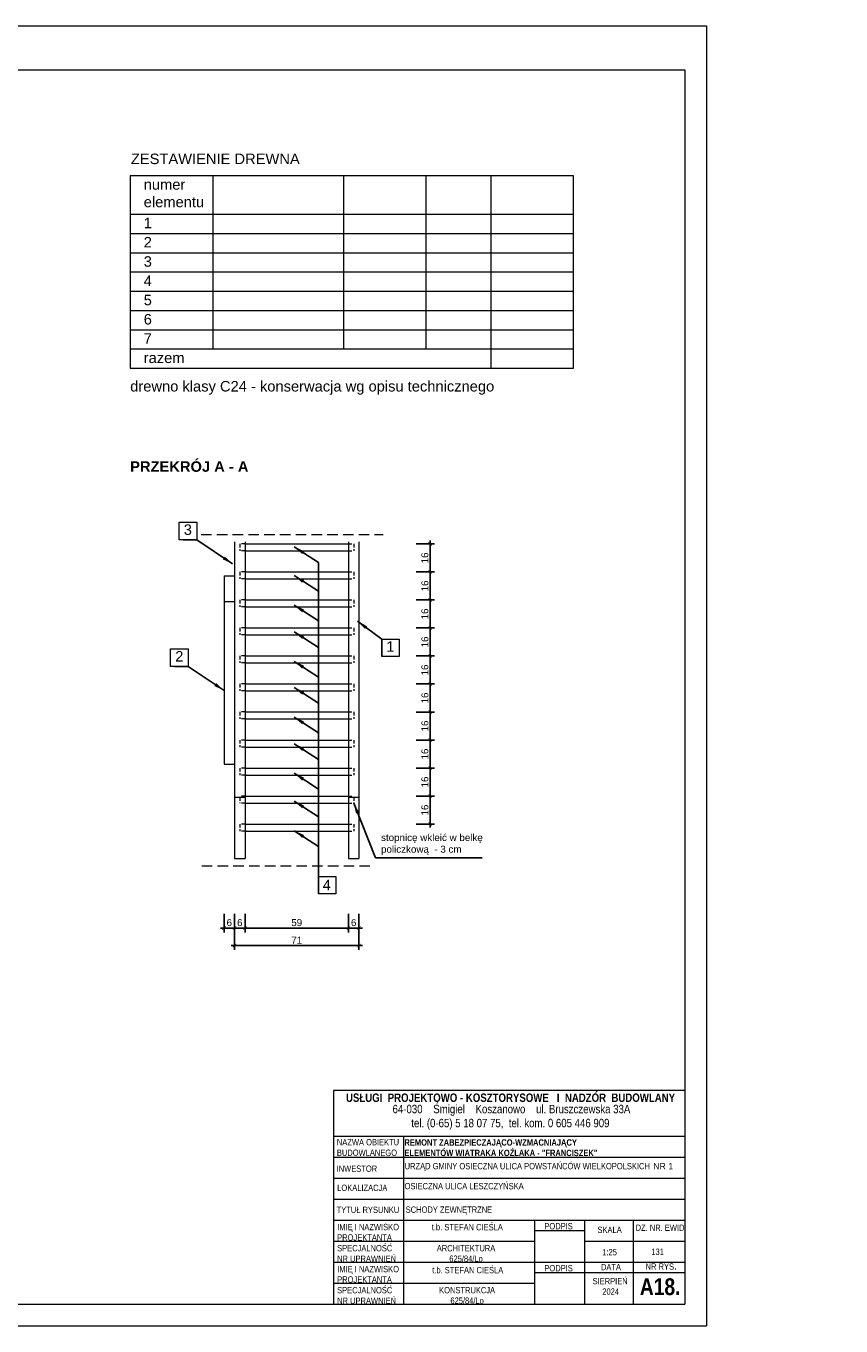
# Model space of a CAD drawing. Header units: millimetres. Extents: x -80660 to 263001, y 590205 to 619905.
# Tile 54 of 64: x 151869 to 156520, y 612480 to 619905. Entities that reach past the tile are written whole.
import ezdxf

# ---------------------------------------------------------------- set-up
doc = ezdxf.new("R2010")
doc.units = ezdxf.units.MM
doc.linetypes.add('DASHEDX2', pattern=[1.5, 1, -0.5])
doc.layers.add('l.c.9', color=3, linetype='Continuous', lineweight=9)
doc.layers.add('l.k.k. 5', color=4, linetype='DASHEDX2', lineweight=5)
doc.styles.add('styl1', font='arial.ttf')
doc.dimstyles.new('stefan', dxfattribs={"dimtxt": 80, "dimasz": 60, "dimexe": 35, "dimexo": 0, "dimgap": 10, "dimtad": 1, "dimdec": 1, "dimlfac": 0.1, "dimtxsty": 'styl1', "dimblk": 'ARCHTICK', "dimcen": 2.5, "dimdle": 25, "dimadec": 0, "dimazin": 0, "dimtfac": 1, "dimtdec": 1, "dimtmove": 0, "dimatfit": 3, "dimfxl": 1, "dimarcsym": 0})
doc.dimstyles.new('stefan - 1', dxfattribs={"dimtxt": 40, "dimasz": 20, "dimexe": 25, "dimexo": 20, "dimgap": 10, "dimtad": 1, "dimdec": 1, "dimlfac": 0.1, "dimtxsty": 'styl1', "dimblk": 'ARCHTICK', "dimcen": 2.5, "dimdle": 20, "dimadec": 0, "dimazin": 0, "dimtfac": 1, "dimtdec": 1, "dimtmove": 0, "dimatfit": 3, "dimfxl": 1, "dimarcsym": 0})

# ---------------------------------------------------------------- blocks, each defined once
blk = doc.blocks.new('_ArchTick')
at = {"color": 0, "const_width": 0.15}
blk.add_lwpolyline([(-0.5, -0.5), (0.5, 0.5)], dxfattribs=at)
blk = doc.blocks.new('*D738')
at = {"layer": 'Defpoints', "color": 0}
for p in [(154075.7, 615506.4), (154075.7, 615346.4), (154175.7, 615346.4)]:
    blk.add_point(p, dxfattribs=at)
at = {"layer": 'l.c.9', "color": 0, "lineweight": -2}
for p, q in [((154095.7, 615506.4), (154200.7, 615506.4)), ((154175.7, 615526.4), (154175.7, 615326.4)), ((154095.7, 615346.4), (154200.7, 615346.4))]:
    blk.add_line(p, q, dxfattribs=at)
at = {"layer": 'l.c.9', "color": 0, "lineweight": -2, "xscale": 20, "yscale": 20, "zscale": 20}
for p, rotation in [((154175.7, 615506.4), 90), ((154175.7, 615346.4), 270)]:
    blk.add_blockref('_ArchTick', p, dxfattribs=dict(at, rotation=rotation))
at = {"layer": 'l.c.9', "color": 0, "insert": (154145.3, 615426.4), "char_height": 40, "attachment_point": 5, "rotation": 90, "style": 'styl1'}
blk.add_mtext('16', dxfattribs=at)
blk = doc.blocks.new('*D751')
at = {"layer": 'Defpoints', "color": 0}
for p in [(153058.8, 614852.7), (153118.8, 614852.7), (153118.8, 614752.7)]:
    blk.add_point(p, dxfattribs=at)
at = {"layer": 'l.c.9', "color": 0, "lineweight": -2}
for p, q in [((153058.8, 614832.7), (153058.8, 614727.7)), ((153118.8, 614832.7), (153118.8, 614727.7)), ((153038.8, 614752.7), (153138.8, 614752.7))]:
    blk.add_line(p, q, dxfattribs=at)
at = {"layer": 'l.c.9', "color": 0, "lineweight": -2, "xscale": 20, "yscale": 20, "zscale": 20, "rotation": 180}
blk.add_blockref('_ArchTick', (153058.8, 614752.7), dxfattribs=at)
at = {"layer": 'l.c.9', "color": 0, "lineweight": -2, "xscale": 20, "yscale": 20, "zscale": 20}
blk.add_blockref('_ArchTick', (153118.8, 614752.7), dxfattribs=at)
at = {"layer": 'l.c.9', "color": 0, "insert": (153088.8, 614783.2), "char_height": 40, "attachment_point": 5, "style": 'styl1'}
blk.add_mtext('6', dxfattribs=at)
blk = doc.blocks.new('*D750')
at = {"layer": 'Defpoints', "color": 0}
for p in [(153118.8, 614852.7), (153708.8, 614852.7), (153708.8, 614752.7)]:
    blk.add_point(p, dxfattribs=at)
at = {"layer": 'l.c.9', "color": 0, "lineweight": -2}
for p, q in [((153118.8, 614832.7), (153118.8, 614727.7)), ((153708.8, 614832.7), (153708.8, 614727.7)), ((153098.8, 614752.7), (153728.8, 614752.7))]:
    blk.add_line(p, q, dxfattribs=at)
at = {"layer": 'l.c.9', "color": 0, "lineweight": -2, "xscale": 20, "yscale": 20, "zscale": 20, "rotation": 180}
blk.add_blockref('_ArchTick', (153118.8, 614752.7), dxfattribs=at)
at = {"layer": 'l.c.9', "color": 0, "lineweight": -2, "xscale": 20, "yscale": 20, "zscale": 20}
blk.add_blockref('_ArchTick', (153708.8, 614752.7), dxfattribs=at)
at = {"layer": 'l.c.9', "color": 0, "insert": (153413.8, 614783.2), "char_height": 40, "attachment_point": 5, "style": 'styl1'}
blk.add_mtext('59', dxfattribs=at)
blk = doc.blocks.new('*D749')
at = {"layer": 'Defpoints', "color": 0}
for p in [(153708.8, 614852.7), (153768.8, 614852.7), (153768.8, 614752.7)]:
    blk.add_point(p, dxfattribs=at)
at = {"layer": 'l.c.9', "color": 0, "lineweight": -2}
for p, q in [((153708.8, 614832.7), (153708.8, 614727.7)), ((153768.8, 614832.7), (153768.8, 614727.7)), ((153688.8, 614752.7), (153788.8, 614752.7))]:
    blk.add_line(p, q, dxfattribs=at)
at = {"layer": 'l.c.9', "color": 0, "lineweight": -2, "xscale": 20, "yscale": 20, "zscale": 20, "rotation": 180}
blk.add_blockref('_ArchTick', (153708.8, 614752.7), dxfattribs=at)
at = {"layer": 'l.c.9', "color": 0, "lineweight": -2, "xscale": 20, "yscale": 20, "zscale": 20}
blk.add_blockref('_ArchTick', (153768.8, 614752.7), dxfattribs=at)
at = {"layer": 'l.c.9', "color": 0, "insert": (153738.8, 614783.2), "char_height": 40, "attachment_point": 5, "style": 'styl1'}
blk.add_mtext('6', dxfattribs=at)
blk = doc.blocks.new('*D748')
at = {"layer": 'Defpoints', "color": 0}
for p in [(153058.8, 614752.7), (153768.8, 614752.7), (153768.8, 614652.7)]:
    blk.add_point(p, dxfattribs=at)
at = {"layer": 'l.c.9', "color": 0, "lineweight": -2}
for p, q in [((153058.8, 614732.7), (153058.8, 614627.7)), ((153768.8, 614732.7), (153768.8, 614627.7)), ((153038.8, 614652.7), (153788.8, 614652.7))]:
    blk.add_line(p, q, dxfattribs=at)
at = {"layer": 'l.c.9', "color": 0, "lineweight": -2, "xscale": 20, "yscale": 20, "zscale": 20, "rotation": 180}
blk.add_blockref('_ArchTick', (153058.8, 614652.7), dxfattribs=at)
at = {"layer": 'l.c.9', "color": 0, "lineweight": -2, "xscale": 20, "yscale": 20, "zscale": 20}
blk.add_blockref('_ArchTick', (153768.8, 614652.7), dxfattribs=at)
at = {"layer": 'l.c.9', "color": 0, "insert": (153413.8, 614682.8), "char_height": 40, "attachment_point": 5, "style": 'styl1'}
blk.add_mtext('71', dxfattribs=at)
blk = doc.blocks.new('*D737')
at = {"layer": 'Defpoints', "color": 0}
for p in [(152998.8, 614852.7), (153058.8, 614852.7), (153058.8, 614752.7)]:
    blk.add_point(p, dxfattribs=at)
at = {"layer": 'l.c.9', "color": 0, "lineweight": -2}
for p, q in [((152998.8, 614832.7), (152998.8, 614727.7)), ((153058.8, 614832.7), (153058.8, 614727.7)), ((152978.8, 614752.7), (153078.8, 614752.7))]:
    blk.add_line(p, q, dxfattribs=at)
at = {"layer": 'l.c.9', "color": 0, "lineweight": -2, "xscale": 20, "yscale": 20, "zscale": 20, "rotation": 180}
blk.add_blockref('_ArchTick', (152998.8, 614752.7), dxfattribs=at)
at = {"layer": 'l.c.9', "color": 0, "lineweight": -2, "xscale": 20, "yscale": 20, "zscale": 20}
blk.add_blockref('_ArchTick', (153058.8, 614752.7), dxfattribs=at)
at = {"layer": 'l.c.9', "color": 0, "insert": (153028.8, 614783.2), "char_height": 40, "attachment_point": 5, "style": 'styl1'}
blk.add_mtext('6', dxfattribs=at)
blk = doc.blocks.new('*D747')
at = {"layer": 'Defpoints', "color": 0}
for p in [(154075.7, 616946.4), (154075.7, 616786.4), (154175.7, 616786.4)]:
    blk.add_point(p, dxfattribs=at)
at = {"layer": 'l.c.9', "color": 0, "lineweight": -2}
for p, q in [((154095.7, 616946.4), (154200.7, 616946.4)), ((154175.7, 616966.4), (154175.7, 616766.4)), ((154095.7, 616786.4), (154200.7, 616786.4))]:
    blk.add_line(p, q, dxfattribs=at)
at = {"layer": 'l.c.9', "color": 0, "lineweight": -2, "xscale": 20, "yscale": 20, "zscale": 20}
for p, rotation in [((154175.7, 616946.4), 90), ((154175.7, 616786.4), 270)]:
    blk.add_blockref('_ArchTick', p, dxfattribs=dict(at, rotation=rotation))
at = {"layer": 'l.c.9', "color": 0, "insert": (154145.3, 616866.4), "char_height": 40, "attachment_point": 5, "rotation": 90, "style": 'styl1'}
blk.add_mtext('16', dxfattribs=at)
blk = doc.blocks.new('*D746')
at = {"layer": 'Defpoints', "color": 0}
for p in [(154075.7, 616786.4), (154075.7, 616626.4), (154175.7, 616626.4)]:
    blk.add_point(p, dxfattribs=at)
at = {"layer": 'l.c.9', "color": 0, "lineweight": -2}
for p, q in [((154175.7, 616806.4), (154175.7, 616606.4)), ((154095.7, 616786.4), (154200.7, 616786.4)), ((154095.7, 616626.4), (154200.7, 616626.4))]:
    blk.add_line(p, q, dxfattribs=at)
at = {"layer": 'l.c.9', "color": 0, "lineweight": -2, "xscale": 20, "yscale": 20, "zscale": 20}
for p, rotation in [((154175.7, 616786.4), 90), ((154175.7, 616626.4), 270)]:
    blk.add_blockref('_ArchTick', p, dxfattribs=dict(at, rotation=rotation))
at = {"layer": 'l.c.9', "color": 0, "insert": (154145.3, 616706.4), "char_height": 40, "attachment_point": 5, "rotation": 90, "style": 'styl1'}
blk.add_mtext('16', dxfattribs=at)
blk = doc.blocks.new('*D745')
at = {"layer": 'Defpoints', "color": 0}
for p in [(154075.7, 616626.4), (154075.7, 616466.4), (154175.7, 616466.4)]:
    blk.add_point(p, dxfattribs=at)
at = {"layer": 'l.c.9', "color": 0, "lineweight": -2}
for p, q in [((154175.7, 616646.4), (154175.7, 616446.4)), ((154095.7, 616626.4), (154200.7, 616626.4)), ((154095.7, 616466.4), (154200.7, 616466.4))]:
    blk.add_line(p, q, dxfattribs=at)
at = {"layer": 'l.c.9', "color": 0, "lineweight": -2, "xscale": 20, "yscale": 20, "zscale": 20}
for p, rotation in [((154175.7, 616626.4), 90), ((154175.7, 616466.4), 270)]:
    blk.add_blockref('_ArchTick', p, dxfattribs=dict(at, rotation=rotation))
at = {"layer": 'l.c.9', "color": 0, "insert": (154145.3, 616546.4), "char_height": 40, "attachment_point": 5, "rotation": 90, "style": 'styl1'}
blk.add_mtext('16', dxfattribs=at)
blk = doc.blocks.new('*D744')
at = {"layer": 'Defpoints', "color": 0}
for p in [(154075.7, 616466.4), (154075.7, 616306.4), (154175.7, 616306.4)]:
    blk.add_point(p, dxfattribs=at)
at = {"layer": 'l.c.9', "color": 0, "lineweight": -2}
for p, q in [((154095.7, 616466.4), (154200.7, 616466.4)), ((154175.7, 616486.4), (154175.7, 616286.4)), ((154095.7, 616306.4), (154200.7, 616306.4))]:
    blk.add_line(p, q, dxfattribs=at)
at = {"layer": 'l.c.9', "color": 0, "lineweight": -2, "xscale": 20, "yscale": 20, "zscale": 20}
for p, rotation in [((154175.7, 616466.4), 90), ((154175.7, 616306.4), 270)]:
    blk.add_blockref('_ArchTick', p, dxfattribs=dict(at, rotation=rotation))
at = {"layer": 'l.c.9', "color": 0, "insert": (154145.3, 616386.4), "char_height": 40, "attachment_point": 5, "rotation": 90, "style": 'styl1'}
blk.add_mtext('16', dxfattribs=at)
blk = doc.blocks.new('*D743')
at = {"layer": 'Defpoints', "color": 0}
for p in [(154075.7, 616306.4), (154075.7, 616146.4), (154175.7, 616146.4)]:
    blk.add_point(p, dxfattribs=at)
at = {"layer": 'l.c.9', "color": 0, "lineweight": -2}
for p, q in [((154095.7, 616306.4), (154200.7, 616306.4)), ((154175.7, 616326.4), (154175.7, 616126.4)), ((154095.7, 616146.4), (154200.7, 616146.4))]:
    blk.add_line(p, q, dxfattribs=at)
at = {"layer": 'l.c.9', "color": 0, "lineweight": -2, "xscale": 20, "yscale": 20, "zscale": 20}
for p, rotation in [((154175.7, 616306.4), 90), ((154175.7, 616146.4), 270)]:
    blk.add_blockref('_ArchTick', p, dxfattribs=dict(at, rotation=rotation))
at = {"layer": 'l.c.9', "color": 0, "insert": (154145.3, 616226.4), "char_height": 40, "attachment_point": 5, "rotation": 90, "style": 'styl1'}
blk.add_mtext('16', dxfattribs=at)
blk = doc.blocks.new('*D742')
at = {"layer": 'Defpoints', "color": 0}
for p in [(154075.7, 616146.4), (154075.7, 615986.4), (154175.7, 615986.4)]:
    blk.add_point(p, dxfattribs=at)
at = {"layer": 'l.c.9', "color": 0, "lineweight": -2}
for p, q in [((154095.7, 616146.4), (154200.7, 616146.4)), ((154175.7, 616166.4), (154175.7, 615966.4)), ((154095.7, 615986.4), (154200.7, 615986.4))]:
    blk.add_line(p, q, dxfattribs=at)
at = {"layer": 'l.c.9', "color": 0, "lineweight": -2, "xscale": 20, "yscale": 20, "zscale": 20}
for p, rotation in [((154175.7, 616146.4), 90), ((154175.7, 615986.4), 270)]:
    blk.add_blockref('_ArchTick', p, dxfattribs=dict(at, rotation=rotation))
at = {"layer": 'l.c.9', "color": 0, "insert": (154145.3, 616066.4), "char_height": 40, "attachment_point": 5, "rotation": 90, "style": 'styl1'}
blk.add_mtext('16', dxfattribs=at)
blk = doc.blocks.new('*D741')
at = {"layer": 'Defpoints', "color": 0}
for p in [(154075.7, 615986.4), (154075.7, 615826.4), (154175.7, 615826.4)]:
    blk.add_point(p, dxfattribs=at)
at = {"layer": 'l.c.9', "color": 0, "lineweight": -2}
for p, q in [((154095.7, 615986.4), (154200.7, 615986.4)), ((154175.7, 616006.4), (154175.7, 615806.4)), ((154095.7, 615826.4), (154200.7, 615826.4))]:
    blk.add_line(p, q, dxfattribs=at)
at = {"layer": 'l.c.9', "color": 0, "lineweight": -2, "xscale": 20, "yscale": 20, "zscale": 20}
for p, rotation in [((154175.7, 615986.4), 90), ((154175.7, 615826.4), 270)]:
    blk.add_blockref('_ArchTick', p, dxfattribs=dict(at, rotation=rotation))
at = {"layer": 'l.c.9', "color": 0, "insert": (154145.3, 615906.4), "char_height": 40, "attachment_point": 5, "rotation": 90, "style": 'styl1'}
blk.add_mtext('16', dxfattribs=at)
blk = doc.blocks.new('*D740')
at = {"layer": 'Defpoints', "color": 0}
for p in [(154075.7, 615826.4), (154075.7, 615666.4), (154175.7, 615666.4)]:
    blk.add_point(p, dxfattribs=at)
at = {"layer": 'l.c.9', "color": 0, "lineweight": -2}
for p, q in [((154175.7, 615846.4), (154175.7, 615646.4)), ((154095.7, 615826.4), (154200.7, 615826.4)), ((154095.7, 615666.4), (154200.7, 615666.4))]:
    blk.add_line(p, q, dxfattribs=at)
at = {"layer": 'l.c.9', "color": 0, "lineweight": -2, "xscale": 20, "yscale": 20, "zscale": 20}
for p, rotation in [((154175.7, 615826.4), 90), ((154175.7, 615666.4), 270)]:
    blk.add_blockref('_ArchTick', p, dxfattribs=dict(at, rotation=rotation))
at = {"layer": 'l.c.9', "color": 0, "insert": (154145.3, 615746.4), "char_height": 40, "attachment_point": 5, "rotation": 90, "style": 'styl1'}
blk.add_mtext('16', dxfattribs=at)
blk = doc.blocks.new('*D739')
at = {"layer": 'Defpoints', "color": 0}
for p in [(154075.7, 615666.4), (154075.7, 615506.4), (154175.7, 615506.4)]:
    blk.add_point(p, dxfattribs=at)
at = {"layer": 'l.c.9', "color": 0, "lineweight": -2}
for p, q in [((154175.7, 615686.4), (154175.7, 615486.4)), ((154095.7, 615666.4), (154200.7, 615666.4)), ((154095.7, 615506.4), (154200.7, 615506.4))]:
    blk.add_line(p, q, dxfattribs=at)
at = {"layer": 'l.c.9', "color": 0, "lineweight": -2, "xscale": 20, "yscale": 20, "zscale": 20}
for p, rotation in [((154175.7, 615666.4), 90), ((154175.7, 615506.4), 270)]:
    blk.add_blockref('_ArchTick', p, dxfattribs=dict(at, rotation=rotation))
at = {"layer": 'l.c.9', "color": 0, "insert": (154145.3, 615586.4), "char_height": 40, "attachment_point": 5, "rotation": 90, "style": 'styl1'}
blk.add_mtext('16', dxfattribs=at)

msp = doc.modelspace()

# ---------------------------------------------------------------- linework, layer by layer
at = {"layer": 'l.c.9', "color": 0}
for p, q in [((145253.39, 619904.52), (155753.39, 619904.52)), ((155753.39, 619904.52), (155753.39, 612479.52)), ((146003.39, 619654.52), (155628.39, 619654.52)), ((155628.39, 619654.52), (155628.39, 612604.52)), ((152464.12, 619050.24), (152464.12, 617949.85)), ((152464.12, 619050.24), (154990.9, 619050.24)), ((152934.26, 619050.24), (152934.26, 618059.5)), ((153680.9, 619050.24), (153680.9, 618057.39)), ((154150.9, 619050.24), (154150.9, 618057.39)), ((154520.9, 619050.24), (154520.9, 617947.39)), ((154990.9, 619050.24), (154990.9, 617947.39)), ((152464.12, 618829.85), (154990.9, 618829.85)), ((152464.12, 618719.85), (154990.9, 618719.85)), ((152464.12, 618609.85), (154990.9, 618609.85)), ((152464.12, 618499.85), (154990.9, 618499.85)), ((152464.12, 618389.85), (154990.9, 618389.85)), ((152464.12, 618279.85), (154990.9, 618279.85)), ((152464.12, 618169.85), (154990.9, 618169.85)), ((152464.12, 618059.85), (154990.9, 618059.85)), ((152464.12, 617949.85), (154990.9, 617949.85)), ((153058.79, 616958.74), (153058.79, 615148.84)), ((153118.79, 616958.74), (153118.79, 615148.84)), ((153118.79, 616946.44), (153708.79, 616946.44)), ((153708.79, 616958.74), (153708.79, 615148.84)), ((153768.79, 616958.74), (153768.79, 615148.84)), ((153118.79, 616906.44), (153708.79, 616906.44)), ((152998.79, 616763.37), (152998.79, 615687.77)), ((152998.79, 616763.37), (153058.79, 616763.37)), ((153118.79, 616786.44), (153708.79, 616786.44)), ((153118.79, 616746.44), (153708.79, 616746.44)), ((152998.79, 616617.15), (153058.79, 616617.15)), ((153118.79, 616626.44), (153708.79, 616626.44)), ((153118.79, 616586.44), (153708.79, 616586.44)), ((153118.79, 616466.44), (153708.79, 616466.44)), ((153118.79, 616426.44), (153708.79, 616426.44)), ((153118.79, 616306.44), (153708.79, 616306.44)), ((153118.79, 616266.44), (153708.79, 616266.44)), ((153118.79, 616146.44), (153708.79, 616146.44)), ((153118.79, 616106.44), (153708.79, 616106.44)), ((153118.79, 615986.44), (153708.79, 615986.44)), ((153118.79, 615946.44), (153708.79, 615946.44)), ((153118.79, 615826.44), (153708.79, 615826.44)), ((153118.79, 615786.44), (153708.79, 615786.44)), ((152998.79, 615687.77), (153058.79, 615687.77)), ((153118.79, 615666.44), (153708.79, 615666.44)), ((153118.79, 615626.44), (153708.79, 615626.44)), ((153058.79, 615499.76), (153118.79, 615499.76)), ((153118.79, 615506.44), (153708.79, 615506.44)), ((153118.79, 615466.44), (153708.79, 615466.44)), ((153708.79, 615499.76), (153768.79, 615499.76)), ((153118.79, 615346.44), (153708.79, 615346.44)), ((153118.79, 615306.44), (153708.79, 615306.44)), ((153058.79, 615148.84), (153118.79, 615148.84)), ((153708.79, 615148.84), (153768.79, 615148.84)), ((155628.39, 613824.58), (153622.87, 613824.58)), ((153622.87, 613824.58), (153622.87, 612604.52)), ((155628.39, 613824.58), (155628.39, 612604.52)), ((155628.39, 613824.58), (155628.39, 612604.52)), ((155628.39, 613824.58), (155628.39, 612604.52)), ((153622.87, 613564.52), (155628.39, 613564.52)), ((154024.08, 613564.52), (154024.08, 612604.52)), ((153622.87, 613444.52), (155628.39, 613444.52)), ((153622.87, 613324.52), (155628.39, 613324.52)), ((153622.87, 613204.52), (155628.39, 613204.52)), ((153622.87, 613084.52), (155628.39, 613084.52)), ((154770.22, 613084.52), (154770.22, 612604.52)), ((155056.05, 613084.52), (155056.05, 612604.52)), ((155334.7, 613084.52), (155334.7, 612604.52)), ((154770.22, 613024.52), (155056.05, 613024.52)), ((153622.87, 612964.52), (154770.22, 612964.52)), ((155056.05, 612964.52), (155628.39, 612964.52)), ((153622.87, 612844.52), (155628.39, 612844.52)), ((153622.87, 612724.52), (154770.22, 612724.52)), ((154770.22, 612784.52), (155628.39, 612784.52)), ((146003.39, 612604.52), (155628.39, 612604.52)), ((153622.87, 612604.52), (155628.39, 612604.52)), ((145253.39, 612479.52), (155753.39, 612479.52))]:
    msp.add_line(p, q, dxfattribs=at)
for points in [[(152742.73, 616970.26), (152742.73, 617070.26), (152842.97, 617070.26), (152842.97, 616970.26)], [(153898.68, 616303.11), (153898.68, 616403.11), (153998.91, 616403.11), (153998.91, 616303.11)], [(152694.22, 616246.9), (152694.22, 616346.9), (152794.46, 616346.9), (152794.46, 616246.9)], [(153537.36, 614946.92), (153537.36, 615046.92), (153637.6, 615046.92), (153637.6, 614946.92)]]:
    msp.add_lwpolyline(points, close=True, dxfattribs=at)
at = {"layer": 'l.k.k. 5', "color": 0, "ltscale": 60}
for p, q in [((152868.04, 617000.88), (153907.71, 617000.88)), ((152871.76, 615107.65), (153852.44, 615107.65))]:
    msp.add_line(p, q, dxfattribs=at)
at = {"layer": 'l.k.k. 5', "color": 0, "ltscale": 20}
for p, q in [((153088.79, 616946.44), (153088.79, 616906.44)), ((153118.79, 616946.44), (153088.79, 616946.44)), ((153708.79, 616946.44), (153738.79, 616946.44)), ((153738.79, 616946.44), (153738.79, 616906.44)), ((153118.79, 616906.44), (153088.79, 616906.44)), ((153708.79, 616906.44), (153738.79, 616906.44)), ((153088.79, 616786.44), (153088.79, 616746.44)), ((153118.79, 616786.44), (153088.79, 616786.44)), ((153118.79, 616746.44), (153088.79, 616746.44)), ((153708.79, 616786.44), (153738.79, 616786.44)), ((153708.79, 616746.44), (153738.79, 616746.44)), ((153738.79, 616786.44), (153738.79, 616746.44)), ((153088.79, 616626.44), (153088.79, 616586.44)), ((153118.79, 616626.44), (153088.79, 616626.44)), ((153118.79, 616586.44), (153088.79, 616586.44)), ((153708.79, 616626.44), (153738.79, 616626.44)), ((153708.79, 616586.44), (153738.79, 616586.44)), ((153738.79, 616626.44), (153738.79, 616586.44)), ((153088.79, 616466.44), (153088.79, 616426.44)), ((153118.79, 616466.44), (153088.79, 616466.44)), ((153118.79, 616426.44), (153088.79, 616426.44)), ((153708.79, 616466.44), (153738.79, 616466.44)), ((153708.79, 616426.44), (153738.79, 616426.44)), ((153738.79, 616466.44), (153738.79, 616426.44)), ((153088.79, 616306.44), (153088.79, 616266.44)), ((153118.79, 616306.44), (153088.79, 616306.44)), ((153708.79, 616306.44), (153738.79, 616306.44)), ((153738.79, 616306.44), (153738.79, 616266.44)), ((153118.79, 616266.44), (153088.79, 616266.44)), ((153708.79, 616266.44), (153738.79, 616266.44)), ((153088.79, 616146.44), (153088.79, 616106.44)), ((153118.79, 616146.44), (153088.79, 616146.44)), ((153708.79, 616146.44), (153738.79, 616146.44)), ((153738.79, 616146.44), (153738.79, 616106.44)), ((153118.79, 616106.44), (153088.79, 616106.44)), ((153708.79, 616106.44), (153738.79, 616106.44)), ((153088.79, 615986.44), (153088.79, 615946.44)), ((153118.79, 615986.44), (153088.79, 615986.44)), ((153708.79, 615986.44), (153738.79, 615986.44)), ((153738.79, 615986.44), (153738.79, 615946.44)), ((153118.79, 615946.44), (153088.79, 615946.44)), ((153708.79, 615946.44), (153738.79, 615946.44)), ((153088.79, 615826.44), (153088.79, 615786.44)), ((153118.79, 615826.44), (153088.79, 615826.44)), ((153118.79, 615786.44), (153088.79, 615786.44)), ((153708.79, 615826.44), (153738.79, 615826.44)), ((153708.79, 615786.44), (153738.79, 615786.44)), ((153738.79, 615826.44), (153738.79, 615786.44)), ((153088.79, 615666.44), (153088.79, 615626.44)), ((153118.79, 615666.44), (153088.79, 615666.44)), ((153118.79, 615626.44), (153088.79, 615626.44)), ((153708.79, 615666.44), (153738.79, 615666.44)), ((153708.79, 615626.44), (153738.79, 615626.44)), ((153738.79, 615666.44), (153738.79, 615626.44)), ((153118.79, 615506.44), (153088.79, 615506.44)), ((153088.79, 615499.76), (153088.79, 615466.44)), ((153118.79, 615466.44), (153088.79, 615466.44)), ((153708.79, 615506.44), (153738.79, 615506.44)), ((153708.79, 615466.44), (153738.79, 615466.44)), ((153738.79, 615499.76), (153738.79, 615466.44)), ((153088.79, 615346.44), (153088.79, 615306.44)), ((153118.79, 615346.44), (153088.79, 615346.44)), ((153708.79, 615346.44), (153738.79, 615346.44)), ((153738.79, 615346.44), (153738.79, 615306.44)), ((153118.79, 615306.44), (153088.79, 615306.44)), ((153708.79, 615306.44), (153738.79, 615306.44))]:
    msp.add_line(p, q, dxfattribs=at)

# ---------------------------------------------------------------- texts
at = {"layer": 'l.c.9', "color": 0, "attachment_point": 1}
for s, insert, char_height, width in [('\\pl59.9444;{\\fArial|b0|i0|c238|p34;ZESTAWIENIE DREWNA\\P  }', (152407.29, 619175.77), 60, 2924.252), ('\\pl59.9444;{\\fArial|b0|i0|c238|p34;numer\\Pelementu }', (152480.61, 619029.5), 60, 2924.252), ('\\pl59.9444;{\\fArial|b0|i0|c238|p34;1}', (152480.61, 618809.5), 60, 2924.252), ('\\pl59.9444;{\\fArial|b0|i0|c238|p34;2}', (152480.61, 618699.5), 60, 2924.252), ('\\pl59.9444;{\\fArial|b0|i0|c238|p34;3}', (152480.61, 618589.5), 60, 2924.252), ('\\pl59.9444;{\\fArial|b0|i0|c238|p34;4}', (152480.61, 618479.5), 60, 2924.252), ('\\pl59.9444;{\\fArial|b0|i0|c238|p34;5}', (152480.61, 618369.5), 60, 2924.252), ('\\pl59.9444;{\\fArial|b0|i0|c238|p34;6}', (152480.61, 618259.5), 60, 2924.252), ('\\pl59.9444;{\\fArial|b0|i0|c238|p34;7}', (152480.61, 618149.5), 60, 2924.252), ('\\pl59.9444;{\\fArial|b0|i0|c238|p34;razem}', (152480.61, 618039.5), 60, 2924.252), ('\\pl59.9444;{\\fArial|b0|i0|c238|p34;\\P\\Pdrewno klasy C24 - konserwacja wg opisu technicznego}', (152403.4, 618076.99), 60, 2924.252), ('\\pl59.9444;{\\fArial|b1|i0|c238|p34;PRZEKRÓJ A - A}', (152403.12, 617418.29), 60, 2924.252), ('{\\fArial|b0|i0|c238|p34; 3}', (152745.64, 617057.8), 60, 2924.252), ('{\\fArial|b0|i0|c238|p34; 1}', (153901.58, 616390.65), 60, 2924.252), ('{\\fArial|b0|i0|c238|p34; 2}', (152697.12, 616334.44), 60, 2924.252), ('{\\fArial|b0|i0|c238|p34;stopnicę wkleić w belkę\\Ppoliczkową  - 3 cm}', (153895.03, 615289.3), 40, 2924.252), ('{\\fArial|b0|i0|c238|p34; 4}', (153538.93, 615028.42), 60, 2924.252), ('\\pl59.9444;{\\fArial|b1|i0|c238|p34;KOZIOŁ WSPORCZY BIEGU}', (149415.9, 614771.97), 60, 2924.252), ('{\\fArial Narrow|b0|i0|c238|p34;64-030    Śmigiel    Koszanowo    ul. Bruszczewska 33A\\P       tel. (0-65) 5 18 07 75,  tel. kom. 0 605 446 909}', (153960.72, 613742.7), 48, 2290.2321), ('\\pxse0.83333;{\\fArial Narrow|b0|i0|c238|p34;NAZWA OBIEKTU\\PBUDOWLANEGO}', (153642.93, 613547.25), 36, 504.1119), ('\\pxse0.83333;{\\fArial Narrow|b0|i0|c238|p34;INWESTOR}', (153641.39, 613396.06), 36, 504.1119), ('{\\fArial Narrow|b0|i0|c238|p34;\\H0.75x;URZĄD GMINY OSIECZNA ULICA POWSTAŃCÓW WIELKOPOLSKICH\\fArial|b1|i0|c238|p34;\\H1.3334x; \\fArial|b0|i0|c238|p34;\\H0.749963x;NR 1\\fArial|b1|i0|c238|p34;\\H1.3334x;  }', (154029.91, 613410.73), 48, 2593.0667), ('{\\fArial Narrow|b0|i0|c238|p34;\\H0.75x;OSIECZNA ULICA LESZCZYŃSKA\\fArial|b1|i0|c238|p34;\\H1.3333x;       }', (154029.57, 613296.59), 48, 2593.0667), ('{\\fArial Narrow|b0|i0|c238|p34;LOKALIZACJA}', (153644.79, 613286.53), 36, 504.1119), ('{\\fArial Narrow|b0|i0|c238|p34;TYTUŁ RYSUNKU}', (153641.5, 613161.25), 36, 504.1119), ('\\pxse0.83333;{\\fArial Narrow|b0|i0|c238|p34;IMIĘ I NAZWISKO\\P\\pse0.83333;PROJEKTANTA}', (153644.65, 613062.8), 36, 504.1119), ('{\\fArial Narrow|b0|i0|c238|p34;PODPIS}', (154827.13, 613067.74), 36, 293.4624), ('{\\fArial Narrow|b0|i0|c238|p34;SKALA}', (155130.38, 613046.67), 36, 504.1119), ('{\\fArial|b1|i0|c238|p34;              \\fArial Narrow|b1|i0|c238|p34;   \\fArial Narrow|b0|i0|c238|p34; \\H0.75x; DZ. NR. EWID }', (155013.94, 613058.96), 48, 2593.0667), ('\\pxse0.83333;{\\fArial Narrow|b0|i0|c238|p34;SPECJALNOŚĆ\\PNR UPRAWNIEŃ}', (153644.53, 612942.16), 36, 504.1119), ('{\\fArial Narrow|b0|i0|c238|p34;1:25}', (155157.54, 612919.32), 36, 194.8968), ('{\\fArial Narrow|b0|i0|c238|p34;131}', (155437.59, 612921.69), 36, 2593.0667), ('\\pxse0.83333;{\\fArial Narrow|b0|i0|c238|p34;IMIĘ I NAZWISKO\\P\\pse0.83333;PROJEKTANTA}', (153644.65, 612822.8), 36, 504.1119), ('{\\fArial Narrow|b0|i0|c238|p34;PODPIS}', (154827.13, 612827.74), 36, 293.4624), ('{\\fArial Narrow|b0|i0|c238|p34;DATA}', (155149.98, 612833.89), 36, 504.1119), ('{\\fArial Narrow|b0|i0|c238|p34;\\H0.75x;NR RYS}.', (155405.16, 612848.91), 48, 319.4794), ('{\\fArial|b1|i0|c238|p34;  \\fArial Narrow|b0|i0|c238|p34;SIERPIEŃ\\P       2024}', (155074.39, 612754.05), 36, 567.3412), ('\\pxt3;{\\fArial Narrow|b1|i0|c238|p34;A18.}', (155371.85, 612752.04), 96, 1666.1333), ('\\pxse0.83333;{\\fArial Narrow|b0|i0|c238|p34;SPECJALNOŚĆ\\PNR UPRAWNIEŃ}', (153644.53, 612702.16), 36, 504.1119)]:
    msp.add_mtext(s, dxfattribs=dict(at, insert=insert, char_height=char_height, width=width))
at = {"layer": 'l.c.9', "color": 0}
for s, insert, char_height, attachment_point in [('{\\fArial Narrow|b1|i0|c238|p34;USŁUGI  PROJEKTOWO - KOSZTORYSOWE   I  NADZÓR  BUDOWLANY\\fArial Narrow|b0|i0|c238|p34;  \\P                              }', (153694.78, 613807.4), 48, 1), ('{\\fArial|b1|i0|c238|p34;\\P\\pxse0.8125;\\fArial Narrow|b1|i0|c238|p34;\\H0.9x;REMONT ZABEZPIECZAJĄCO-WZMACNIAJĄCY\\PELEMENTÓW WIATRAKA KOŹLAKA - "FRANCISZEK"}', (154028.57, 613612.63), 40, 1), ('{\\fArial Narrow|b0|i0|c238|p34;SCHODY ZEWNĘTRZNE}', (154035.83, 613162.2), 36, 1), ('{\\fArial Narrow|b0|i0|c238|p34;t.b. STEFAN CIEŚLA}', (154184.7, 613062.12), 36, 1), ('\\P\\pxse0.83333;{\\fArial Narrow|b0|i0|c238|p34;ARCHITEKTURA\\P625/84/Lo}', (154380.06, 612923.73), 36, 5), ('{\\fArial Narrow|b0|i0|c238|p34;t.b. STEFAN CIEŚLA}', (154187.15, 612816.79), 36, 1), ('\\P\\pxse0.83333;{\\fArial Narrow|b0|i0|c238|p34;KONSTRUKCJA\\P625/84/Lo}', (154386.27, 612684.11), 36, 5)]:
    msp.add_mtext(s, dxfattribs=dict(at, insert=insert, char_height=char_height, attachment_point=attachment_point))

# ---------------------------------------------------------------- dimensions: what is measured, and where the dimension line sits
for base, p1, p2, picture, middle in [((154175.72, 616786.44), (154075.72, 616946.44), (154075.72, 616786.44), '*D747', (154145.3, 616866.44)), ((154175.72, 616626.44), (154075.72, 616786.44), (154075.72, 616626.44), '*D746', (154145.3, 616706.44)), ((154175.72, 616466.44), (154075.72, 616626.44), (154075.72, 616466.44), '*D745', (154145.3, 616546.44)), ((154175.72, 616306.44), (154075.72, 616466.44), (154075.72, 616306.44), '*D744', (154145.3, 616386.44)), ((154175.72, 616146.44), (154075.72, 616306.44), (154075.72, 616146.44), '*D743', (154145.3, 616226.44)), ((154175.72, 615986.44), (154075.72, 616146.44), (154075.72, 615986.44), '*D742', (154145.3, 616066.44)), ((154175.72, 615826.44), (154075.72, 615986.44), (154075.72, 615826.44), '*D741', (154145.3, 615906.44)), ((154175.72, 615666.44), (154075.72, 615826.44), (154075.72, 615666.44), '*D740', (154145.3, 615746.44)), ((154175.72, 615506.44), (154075.72, 615666.44), (154075.72, 615506.44), '*D739', (154145.3, 615586.44)), ((154175.72, 615346.44), (154075.72, 615506.44), (154075.72, 615346.44), '*D738', (154145.3, 615426.44))]:
    dim = msp.add_linear_dim(base=base, p1=p1, p2=p2, angle=90, dimstyle='stefan - 1', dxfattribs=at)
    dim.commit()
    dim.dimension.update_dxf_attribs({"geometry": picture, "text_midpoint": middle})
for base, p1, p2, picture, middle in [((153058.79, 614752.73), (152998.79, 614852.73), (153058.79, 614852.73), '*D737', (153028.79, 614783.16)), ((153118.79, 614752.73), (153058.79, 614852.73), (153118.79, 614852.73), '*D751', (153088.79, 614783.16)), ((153708.79, 614752.73), (153118.79, 614852.73), (153708.79, 614852.73), '*D750', (153413.79, 614783.16)), ((153768.79, 614752.73), (153708.79, 614852.73), (153768.79, 614852.73), '*D749', (153738.79, 614783.16)), ((153768.79, 614652.73), (153058.79, 614752.73), (153768.79, 614752.73), '*D748', (153413.79, 614682.82))]:
    dim = msp.add_linear_dim(base=base, p1=p1, p2=p2, dimstyle='stefan - 1', dxfattribs=at)
    dim.commit()
    dim.dimension.update_dxf_attribs({"geometry": picture, "text_midpoint": middle})

# ---------------------------------------------------------------- leaders
for points in [[(153047.3, 616832.84), (152842.97, 616970.26), (152764.74, 616970.26)], [(153400.05, 616929.79), (153537.36, 616839.87), (153537.36, 614946.92)], [(153400.05, 616765.55), (153537.36, 616675.64)], [(153400.05, 616596.57), (153537.36, 616506.66)], [(153761.25, 616504.38), (153898.68, 616403.11), (153898.68, 616303.11)], [(153400.05, 616444.61), (153537.36, 616354.7)], [(153400.05, 616275.64), (153537.36, 616185.72)], [(152998.79, 616109.48), (152794.46, 616246.9), (152716.23, 616246.9)], [(153400.05, 616126.12), (153537.36, 616036.21)], [(153400.05, 615957.14), (153537.36, 615867.23)], [(153400.05, 615805.19), (153537.36, 615715.27)], [(153400.05, 615636.21), (153537.36, 615546.29)], [(153400.05, 615477.39), (153537.36, 615387.48)], [(153738.79, 615466.44), (153863.84, 615154.03), (154472.15, 615154.03)], [(153400.05, 615308.41), (153537.36, 615218.5)]]:
    msp.add_leader(points, dimstyle='stefan', override={"dimgap": 10, "dimtad": 0}, dxfattribs=at)

doc.saveas('drawing.dxf')
